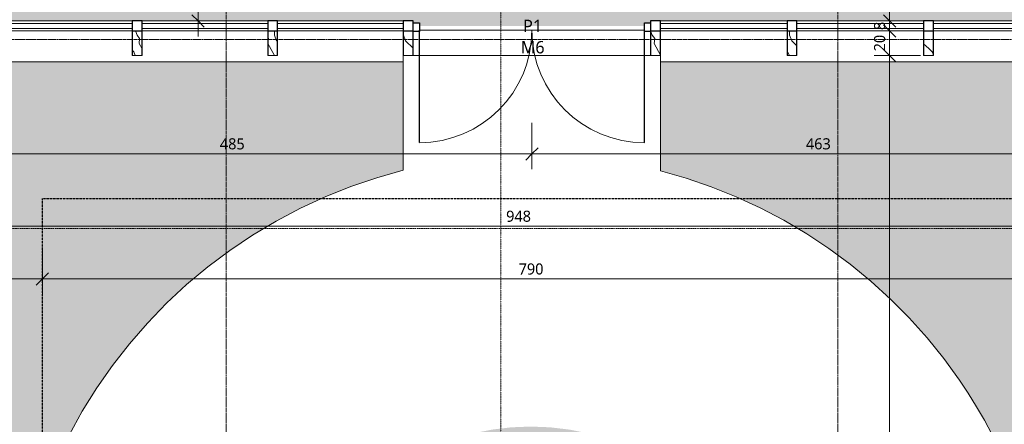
# Model space of a CAD drawing. Header units: millimetres. Extents: x -21522 to 77796, y -25697 to 15217.
# Tile 36 of 256: x 2230 to 10192, y -9395 to -6120. Entities that reach past the tile are written whole.
import ezdxf

# ---------------------------------------------------------------- set-up
doc = ezdxf.new("R2010")
doc.units = ezdxf.units.MM
for name, pattern in [('Caché', [3, 2, -1]), ('Ligne de quadrillage', [22.225, 12.7, -3.175, 3.175, -3.175]), ('Tiret point', [6.25, 2.5, -1.875, 0, -1.875])]:
    doc.linetypes.add(name, pattern=pattern)
for name, color, linetype, lineweight in [('A-ANNO-DIMS', 211, 'Continuous', 9), ('A-ANNO-DIMS-50', 211, 'Continuous', 9), ('A-AREA-PATT', 32, 'Continuous', 13), ('A-COLS', 52, 'Continuous', 13), ('A-DETL', 90, 'Continuous', 70), ('A-DETL-GENF', 92, 'Continuous', 13), ('A-DOOR', 31, 'Continuous', 25), ('A-DOOR-FRAM', 31, 'Continuous', 25), ('A-DOOR-IDEN', 31, 'Continuous', 9), ('A-FLOR', 192, 'Continuous', 13), ('A-GLAZ-CURT', 52, 'Continuous', 13), ('A-GLAZ-CWMG', 51, 'Continuous', 13), ('C-TOPO-SDVS', 7, 'Continuous', 13), ('G-ANNO-SYMB', 111, 'Continuous', 9), ('G-ANNO-TEXT', 231, 'Continuous', 9), ('S-BEAM', 12, 'Continuous', 13), ('S-GRID', 1, 'Continuous', 9)]:
    doc.layers.add(name, color=color, linetype=linetype, lineweight=lineweight)
doc.styles.add('Trebuchet MS_1', font='trebuc.ttf', dxfattribs={"height": 90})
doc.styles.add('Trebuchet MS_2', font='trebuc.ttf', dxfattribs={"height": 100})
doc.dimstyles.new('Cotes50e_Intérieur_Transparent', dxfattribs={"dimscale": 304.8, "dimtxt": 92.785582, "dimasz": 0.328084, "dimexe": 0.410105, "dimexo": 0.0625, "dimgap": 0.036089, "dimtad": 1, "dimdec": 0, "dimlfac": 0.1, "dimzin": 0, "dimdsep": 46, "dimtxsty": 'Trebuchet MS_1', "dimblk1": 'OBLIQUE', "dimblk2": 'OBLIQUE', "dimsah": 1, "dimcen": 0.09, "dimdle": 0.410105, "dimazin": 0, "dimtfac": 1, "dimtdec": 4, "dimtix": 1, "dimtmove": 0, "dimatfit": 3, "dimfxl": 0.82021, "dimfxlon": 1, "dimtvp": 1, "dimtolj": 1, "dimtzin": 0, "dimarcsym": 2})
pattern_1 = [(108.435, (54.145, 0), (-208.24995, 416.49993), [79.025, -579.519]), (139.399, (29.155, 74.97), (-1249.5057, 1041.24372), [38.399, -1881.572]), (136.848, (208.25, 99.96), (-3123.769422, 2915.478892), [91.346, -4475.934]), (109.983, (141.61, 162.435), (-624.746965, 1666.001328), [48.75, -2388.754]), (90, (124.95, 0), (-208.25, 208.25), [41.65, -166.6]), (118.443, (124.95, 41.65), (1457.75313, -2707.248388), [113.682, -5570.435]), (84.289, (70.805, 141.61), (-208.263648, -1874.248384), [41.858, -2051.029]), (129.806, (74.97, 183.26), (833.0069, -1041.24319), [32.53, -1593.955])]

# ---------------------------------------------------------------- blocks, each defined once
blk = doc.blocks.new('Family - IfcBeam - POUTRE-251770-00_RDC_50e Copie 1')
at = {"layer": 'S-BEAM', "color": 250, "lineweight": 18}
for p, q in [((41166.4, 31538.9), (41120.1, 31538.9)), ((41120.1, 31538.9), (41120.1, 31462.5)), ((41195.1, 31538.9), (41166.4, 31538.9)), ((41195.1, 31415.4), (41195.1, 31538.9)), ((41120.1, 31462.5), (41120.1, 31338.9)), ((41195.1, 31338.9), (41195.1, 31415.4)), ((41120.1, 31338.9), (41148.8, 31338.9)), ((41148.8, 31338.9), (41195.1, 31338.9))]:
    blk.add_line(p, q, dxfattribs=at)
blk = doc.blocks.new('Family - IfcBeam - POUTRE-251854-00_RDC_50e Copie 1')
at = {"layer": 'S-BEAM', "color": 250, "lineweight": 18}
for p, q in [((36959.9, 31538.9), (36913.6, 31538.9)), ((36913.6, 31538.9), (36913.6, 31462.5)), ((36988.6, 31538.9), (36959.9, 31538.9)), ((36988.6, 31415.4), (36988.6, 31538.9)), ((36913.6, 31462.5), (36913.6, 31338.9)), ((36988.6, 31338.9), (36988.6, 31415.4)), ((36913.6, 31338.9), (36942.3, 31338.9)), ((36942.3, 31338.9), (36988.6, 31338.9))]:
    blk.add_line(p, q, dxfattribs=at)
blk = doc.blocks.new('Family - IfcBeam - POUTRE-251946-00_RDC_50e Copie 1')
at = {"layer": 'S-BEAM', "color": 250, "lineweight": 18}
for p, q in [((40063.2, 31538.9), (40016.8, 31538.9)), ((40016.8, 31538.9), (40016.8, 31462.5)), ((40091.8, 31538.9), (40063.2, 31538.9)), ((40091.8, 31415.4), (40091.8, 31538.9)), ((40016.8, 31462.5), (40016.8, 31338.9)), ((40091.8, 31338.9), (40091.8, 31415.4)), ((40016.8, 31338.9), (40045.5, 31338.9)), ((40045.5, 31338.9), (40091.8, 31338.9))]:
    blk.add_line(p, q, dxfattribs=at)
blk = doc.blocks.new('Family - IfcBeam - POUTRE-251986-00_RDC_50e Copie 1')
at = {"layer": 'S-BEAM', "color": 250, "lineweight": 18}
for p, q in [((38959.9, 31538.9), (38913.6, 31538.9)), ((38913.6, 31538.9), (38913.6, 31462.5)), ((38988.6, 31538.9), (38959.9, 31538.9)), ((38988.6, 31415.4), (38988.6, 31538.9)), ((38913.6, 31462.5), (38913.6, 31338.9)), ((38988.6, 31338.9), (38988.6, 31415.4)), ((38913.6, 31338.9), (38942.3, 31338.9)), ((38942.3, 31338.9), (38988.6, 31338.9))]:
    blk.add_line(p, q, dxfattribs=at)
blk = doc.blocks.new('Family - IfcBeam - POUTRE-252058-00_RDC_50e Copie 1')
at = {"layer": 'S-BEAM', "color": 250, "lineweight": 18}
for p, q in [((34767, 31538.9), (34720.6, 31538.9)), ((34720.6, 31538.9), (34720.6, 31462.5)), ((34795.6, 31538.9), (34767, 31538.9)), ((34795.6, 31415.4), (34795.6, 31538.9)), ((34720.6, 31462.5), (34720.6, 31338.9)), ((34795.6, 31338.9), (34795.6, 31415.4)), ((34720.6, 31338.9), (34749.3, 31338.9)), ((34749.3, 31338.9), (34795.6, 31338.9))]:
    blk.add_line(p, q, dxfattribs=at)
blk = doc.blocks.new('Family - IfcBeam - POUTRE-252098-00_RDC_50e Copie 1')
at = {"layer": 'S-BEAM', "color": 250, "lineweight": 18}
for p, q in [((35864.8, 31538.9), (35817.1, 31538.9)), ((35817.1, 31538.9), (35817.1, 31466.2)), ((35892.1, 31538.9), (35864.8, 31538.9)), ((35892.1, 31411.7), (35892.1, 31538.9)), ((35817.1, 31466.2), (35817.1, 31338.9)), ((35892.1, 31338.9), (35892.1, 31411.7)), ((35817.1, 31338.9), (35844.4, 31338.9)), ((35844.4, 31338.9), (35892.1, 31338.9))]:
    blk.add_line(p, q, dxfattribs=at)
blk = doc.blocks.new('GROUPE SCOLAIRE ST JULIEN - PRO - Ind A_importrevit_ifc-1-00_RDC_50e Copie 1')
at = {"layer": 'S-BEAM', "color": 250, "lineweight": 18, "rotation": 0.0001649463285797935}
for name in ['Family - IfcBeam - POUTRE-252058-00_RDC_50e Copie 1', 'Family - IfcBeam - POUTRE-252098-00_RDC_50e Copie 1', 'Family - IfcBeam - POUTRE-251854-00_RDC_50e Copie 1', 'Family - IfcBeam - POUTRE-251986-00_RDC_50e Copie 1', 'Family - IfcBeam - POUTRE-251946-00_RDC_50e Copie 1', 'Family - IfcBeam - POUTRE-251770-00_RDC_50e Copie 1']:
    blk.add_blockref(name, (-31579, -37749.8), dxfattribs=at)
blk = doc.blocks.new('Panneau système - Vitré-8391232-00_RDC_50e Copie 1')
at = {"layer": 'A-GLAZ-CURT', "color": 30}
for p, q in [((508.2, 20), (-508.2, 20)), ((-508.2, 20), (-508.2, -20)), ((508.2, -20), (508.2, 20)), ((-508.2, -20), (508.2, -20))]:
    blk.add_line(p, q, dxfattribs=at)
blk = doc.blocks.new('Panneau système - Vitré-8391233-00_RDC_50e Copie 1')
at = {"layer": 'A-GLAZ-CURT', "color": 30}
for p, q in [((511.6, 20), (-511.6, 20)), ((-511.6, 20), (-511.6, -20)), ((511.6, -20), (511.6, 20)), ((-511.6, -20), (511.6, -20))]:
    blk.add_line(p, q, dxfattribs=at)
blk = doc.blocks.new('Panneau système - Vitré-8391234-00_RDC_50e Copie 1')
at = {"layer": 'A-GLAZ-CURT', "color": 30}
for p, q in [((511.6, 20), (-511.6, 20)), ((-511.6, 20), (-511.6, -20)), ((511.6, -20), (511.6, 20)), ((-511.6, -20), (511.6, -20))]:
    blk.add_line(p, q, dxfattribs=at)
blk = doc.blocks.new('Panneau système - Vitré-8391235-00_RDC_50e Copie 1')
at = {"layer": 'A-GLAZ-CURT', "color": 30}
for p, q in [((511.6, 20), (-511.6, 20)), ((-511.6, 20), (-511.6, -20)), ((511.6, -20), (511.6, 20)), ((-511.6, -20), (511.6, -20))]:
    blk.add_line(p, q, dxfattribs=at)
blk = doc.blocks.new('Panneau système - Vitré-8391236-00_RDC_50e Copie 1')
at = {"layer": 'A-GLAZ-CURT', "color": 30}
for p, q in [((508.2, 20), (-508.2, 20)), ((-508.2, 20), (-508.2, -20)), ((508.2, -20), (508.2, 20)), ((-508.2, -20), (508.2, -20))]:
    blk.add_line(p, q, dxfattribs=at)
blk = doc.blocks.new('Meneau rectangulaire - 80 x 80mm-8391229-00_RDC_50e Copie 1')
at = {"layer": 'A-GLAZ-CWMG', "color": 20, "lineweight": 25}
for p, q in [((-40, 40), (40, 40)), ((-40, -40), (-40, 40)), ((40, -40), (-40, -40)), ((40, -25), (40, -40))]:
    blk.add_line(p, q, dxfattribs=at)
blk = doc.blocks.new('Meneau rectangulaire - 80 x 80mm-V2-00_RDC_50e Copie 1')
at = {"layer": 'A-GLAZ-CWMG', "color": 20, "lineweight": 25}
for p, q in [((-40, 40), (40, 40)), ((-40, -40), (-40, 40)), ((40, 40), (40, -40)), ((40, -40), (-40, -40))]:
    blk.add_line(p, q, dxfattribs=at)
blk = doc.blocks.new('Meneau rectangulaire - 80 x 80mm-V3-00_RDC_50e Copie 1')
at = {"layer": 'A-GLAZ-CWMG', "color": 20, "lineweight": 25}
for p, q in [((-40, 40), (40, 40)), ((40, 40), (40, -40)), ((-40, -40), (-40, -25)), ((40, -40), (-40, -40))]:
    blk.add_line(p, q, dxfattribs=at)
blk = doc.blocks.new('Meneau rectangulaire - 80 x 80mm-8077606-00_RDC_50e Copie 1')
at = {"layer": 'A-GLAZ-CWMG', "color": 30}
for p, q in [((4363, -6130.8), (4315.5, -6130.8)), ((4363, -6210.8), (4315.5, -6210.8))]:
    blk.add_line(p, q, dxfattribs=at)
blk = doc.blocks.new('Meneau rectangulaire - 80 x 80mm-8077607-00_RDC_50e Copie 1')
at = {"layer": 'A-GLAZ-CWMG', "color": 30}
for p, q in [((7913, -6130.8), (7412, -6130.8)), ((7913, -6210.8), (7412, -6210.8))]:
    blk.add_line(p, q, dxfattribs=at)
blk = doc.blocks.new('Meneau rectangulaire - 80 x 80mm-8077608-00_RDC_50e Copie 1')
at = {"layer": 'A-GLAZ-CWMG', "color": 30}
for p, q in [((8623, -6130.8), (8515.2, -6130.8)), ((8623, -6210.8), (8515.2, -6210.8))]:
    blk.add_line(p, q, dxfattribs=at)
blk = doc.blocks.new('Meneau rectangulaire - 80 x 80mm-8077609-00_RDC_50e Copie 1')
at = {"layer": 'A-GLAZ-CWMG', "color": 30}
for p, q in [((10043, -6130.8), (9618.5, -6130.8)), ((10043, -6210.8), (9618.5, -6210.8))]:
    blk.add_line(p, q, dxfattribs=at)
blk = doc.blocks.new('Meneau rectangulaire - 80 x 80mm-8077610-00_RDC_50e Copie 1')
at = {"layer": 'A-GLAZ-CWMG', "color": 30}
for p, q in [((3653, -6130.8), (3219, -6130.8)), ((3653, -6210.8), (3219, -6210.8))]:
    blk.add_line(p, q, dxfattribs=at)
blk = doc.blocks.new('Panneau système - Vitré-8391241-00_RDC_50e Copie 1')
at = {"layer": 'A-GLAZ-CURT', "color": 30}
for p, q in [((508.2, 20), (-508.2, 20)), ((-508.2, 20), (-508.2, -20)), ((508.2, -20), (508.2, 20)), ((-508.2, -20), (508.2, -20))]:
    blk.add_line(p, q, dxfattribs=at)
blk = doc.blocks.new('Meneau rectangulaire - 80 x 80mm-8077613-00_RDC_50e Copie 1')
at = {"layer": 'A-GLAZ-CWMG', "color": 30}
for p, q in [((2233, -6130.8), (2122.5, -6130.8)), ((2233, -6210.8), (2122.5, -6210.8))]:
    blk.add_line(p, q, dxfattribs=at)
blk = doc.blocks.new('Double vitrée - Double vitrée-8399190-00_RDC_50e Copie 1')
at = {"layer": 'A-DOOR', "color": 20}
for p, q in [((-910, -944.6), (-910, -35)), ((910, -944.6), (910, -35))]:
    blk.add_line(p, q, dxfattribs=at)
at = {"layer": 'A-DOOR', "color": 30, "lineweight": 13}
for centre, start, end in [((-910, -35), 270, 0), ((910, -35), 180, 270)]:
    blk.add_arc(centre, 910, start, end, dxfattribs=at)
at = {"layer": 'A-DOOR-FRAM', "color": 20}
for p, q in [((-960, 25), (-910, 25)), ((-960, -45), (-960, 25)), ((-910, 25), (-910, -45)), ((910, -45), (910, 25)), ((910, 25), (960, 25)), ((960, 25), (960, -45)), ((-910, -45), (-960, -45)), ((960, -45), (910, -45))]:
    blk.add_line(p, q, dxfattribs=at)
blk = doc.blocks.new('Meneau rectangulaire - 80 x 80mm-8077226-00_RDC_50e Copie 1')
at = {"layer": 'A-GLAZ-CWMG', "color": 30}
for p, q in [((5073, -6130.8), (4363, -6130.8)), ((5073, -6210.8), (4363, -6210.8))]:
    blk.add_line(p, q, dxfattribs=at)
blk = doc.blocks.new('Meneau rectangulaire - 80 x 80mm-8077624-00_RDC_50e Copie 1')
at = {"layer": 'A-GLAZ-CWMG', "color": 30}
for p, q in [((5332, -6130.8), (5073, -6130.8)), ((5332, -6210.8), (5073, -6210.8))]:
    blk.add_line(p, q, dxfattribs=at)
blk = doc.blocks.new('Meneau rectangulaire - 80 x 80mm-8077625-00_RDC_50e Copie 1')
at = {"layer": 'A-GLAZ-CWMG', "color": 30}
for p, q in [((8435.2, -6130.8), (7913, -6130.8)), ((8435.2, -6210.8), (7913, -6210.8))]:
    blk.add_line(p, q, dxfattribs=at)
blk = doc.blocks.new('Meneau rectangulaire - 80 x 80mm-8077626-00_RDC_50e Copie 1')
at = {"layer": 'A-GLAZ-CWMG', "color": 30}
for p, q in [((9538.5, -6130.8), (9333, -6130.8)), ((9538.5, -6210.8), (9333, -6210.8))]:
    blk.add_line(p, q, dxfattribs=at)
blk = doc.blocks.new('Meneau rectangulaire - 80 x 80mm-8077627-00_RDC_50e Copie 1')
at = {"layer": 'A-GLAZ-CWMG', "color": 30}
for p, q in [((10641.7, -6130.8), (10043, -6130.8)), ((10641.7, -6210.8), (10043, -6210.8))]:
    blk.add_line(p, q, dxfattribs=at)
blk = doc.blocks.new('Meneau rectangulaire - 80 x 80mm-8077628-00_RDC_50e Copie 1')
at = {"layer": 'A-GLAZ-CWMG', "color": 30}
for p, q in [((4235.5, -6130.8), (3653, -6130.8)), ((4235.5, -6210.8), (3653, -6210.8))]:
    blk.add_line(p, q, dxfattribs=at)
blk = doc.blocks.new('Meneau rectangulaire - 80 x 80mm-8077631-00_RDC_50e Copie 1')
at = {"layer": 'A-GLAZ-CWMG', "color": 30}
for p, q in [((3139, -6130.8), (2943, -6130.8)), ((3139, -6210.8), (2943, -6210.8))]:
    blk.add_line(p, q, dxfattribs=at)
blk = doc.blocks.new('DIMBLOCK47-00_RDC_50e Copie 1')
at = {"layer": 'A-ANNO-DIMS-50'}
for p, q in [((9264.6, 728.5), (9264.6, -6255.8)), ((9264.6, 603.5), (9214.6, 653.5)), ((9264.6, 603.5), (9014.6, 603.5)), ((9264.6, 603.5), (9314.6, 553.5)), ((9264.6, 603.5), (9389.6, 603.5)), ((9264.6, -6130.8), (9014.6, -6130.8)), ((9264.6, -6130.8), (9214.6, -6080.8)), ((9264.6, -6130.8), (9314.6, -6180.8)), ((9264.6, -6130.8), (9389.6, -6130.8))]:
    blk.add_line(p, q, dxfattribs=at)
at = {"layer": 'A-ANNO-DIMS-50', "color": 0, "insert": (9138.5, -2862.7), "char_height": 90, "width": 237.783, "attachment_point": 1, "rotation": 90, "line_spacing_factor": 1.048425, "style": 'Trebuchet MS_1'}
blk.add_mtext('673', dxfattribs=at)
blk = doc.blocks.new('_Oblique')
at = {"color": 0, "linetype": 'ByBlock', "lineweight": -2}
blk.add_line((-0.5, -0.5), (0.5, 0.5), dxfattribs=at)
blk = doc.blocks.new('DIMBLOCK49-00_RDC_50e Copie 1')
at = {"layer": 'A-ANNO-DIMS-50'}
for p, q in [((1523, -7792), (1523, -7542)), ((11001.7, -7792), (11001.7, -7667)), ((1398, -7792), (11001.7, -7792)), ((1523, -7792), (1473, -7842)), ((1523, -7792), (1573, -7742)), ((1523, -7792), (1523, -7917)), ((11001.7, -7792), (10951.7, -7842)), ((11001.7, -7792), (11051.7, -7742)), ((11001.7, -7792), (11001.7, -8042))]:
    blk.add_line(p, q, dxfattribs=at)
at = {"layer": 'A-ANNO-DIMS-50', "color": 0, "insert": (6163.3, -7665.9), "char_height": 90, "width": 237.783, "attachment_point": 1, "line_spacing_factor": 1.048425, "style": 'Trebuchet MS_1'}
blk.add_mtext('948', dxfattribs=at)
blk = doc.blocks.new('DIMBLOCK53-00_RDC_50e Copie 1')
at = {"layer": 'A-ANNO-DIMS-50'}
for p, q in [((9264.6, -6410.8), (9214.6, -6360.8)), ((9264.6, -6410.8), (9139.6, -6410.8)), ((9264.6, -16740.9), (9264.6, -6410.8)), ((9264.6, -6410.8), (9314.6, -6460.8)), ((9264.6, -6410.8), (9514.6, -6410.8)), ((9264.6, -16615.9), (9014.6, -16615.9)), ((9264.6, -16615.9), (9214.6, -16565.9)), ((9264.6, -16615.9), (9314.6, -16665.9)), ((9264.6, -16615.9), (9389.6, -16615.9))]:
    blk.add_line(p, q, dxfattribs=at)
at = {"layer": 'A-ANNO-DIMS-50', "color": 0, "insert": (9138.5, -11645.4), "char_height": 90, "width": 317.044, "attachment_point": 1, "rotation": 90, "line_spacing_factor": 1.048425, "style": 'Trebuchet MS_1'}
blk.add_mtext('1021', dxfattribs=at)
blk = doc.blocks.new('DIMBLOCK54-00_RDC_50e Copie 1')
at = {"layer": 'A-ANNO-DIMS-50'}
for p, q in [((9264.6, -6210.8), (9214.6, -6160.8)), ((9264.6, -6210.8), (9139.6, -6210.8)), ((9264.6, -6410.8), (9264.6, -6210.8)), ((9264.6, -6210.8), (9314.6, -6260.8)), ((9264.6, -6210.8), (9514.6, -6210.8)), ((9264.6, -6410.8), (9214.6, -6360.8)), ((9264.6, -6410.8), (9139.6, -6410.8)), ((9264.6, -6410.8), (9314.6, -6460.8)), ((9264.6, -6410.8), (9514.6, -6410.8))]:
    blk.add_line(p, q, dxfattribs=at)
at = {"layer": 'A-ANNO-DIMS-50', "color": 0, "insert": (9138.5, -6376.8), "char_height": 90, "width": 158.522, "attachment_point": 1, "rotation": 90, "line_spacing_factor": 1.048425, "style": 'Trebuchet MS_1'}
blk.add_mtext('20', dxfattribs=at)
blk = doc.blocks.new('DIMBLOCK55-00_RDC_50e Copie 1')
at = {"layer": 'A-ANNO-DIMS-50'}
for p, q in [((9264.6, -6210.8), (9264.6, -6005.8)), ((9264.6, -6130.8), (9139.6, -6130.8)), ((9264.6, -6130.8), (9214.6, -6080.8)), ((9264.6, -6130.8), (9314.6, -6180.8)), ((9264.6, -6130.8), (9514.6, -6130.8)), ((9264.6, -6210.8), (9214.6, -6160.8)), ((9264.6, -6210.8), (9139.6, -6210.8)), ((9264.6, -6210.8), (9314.6, -6260.8)), ((9264.6, -6210.8), (9514.6, -6210.8))]:
    blk.add_line(p, q, dxfattribs=at)
at = {"layer": 'A-ANNO-DIMS-50', "color": 0, "insert": (9138.5, -6203.8), "char_height": 90, "width": 79.261, "attachment_point": 1, "rotation": 90, "line_spacing_factor": 1.048425, "style": 'Trebuchet MS_1'}
blk.add_mtext('8', dxfattribs=at)
blk = doc.blocks.new('DIMBLOCK189-00_RDC_50e Copie 1')
at = {"layer": 'A-ANNO-DIMS-50'}
for p, q in [((1523, -7206.1), (1523, -6956.1)), ((6372, -7206.1), (6372, -6956.1)), ((1523, -7206.1), (1573, -7156.1)), ((6372, -7206.1), (6422, -7156.1)), ((1398, -7206.1), (6372, -7206.1)), ((1523, -7206.1), (1473, -7256.1)), ((1523, -7206.1), (1523, -7331.1)), ((6372, -7206.1), (6322, -7256.1)), ((6372, -7206.1), (6372, -7331.1))]:
    blk.add_line(p, q, dxfattribs=at)
at = {"layer": 'A-ANNO-DIMS-50', "color": 0, "insert": (3848.4, -7079.9), "char_height": 90, "width": 237.783, "attachment_point": 1, "line_spacing_factor": 1.048425, "style": 'Trebuchet MS_1'}
blk.add_mtext('485', dxfattribs=at)
blk = doc.blocks.new('DIMBLOCK190-00_RDC_50e Copie 1')
at = {"layer": 'A-ANNO-DIMS-50'}
for p, q in [((6372, -7206.1), (6372, -6956.1)), ((11001.7, -7206.1), (11001.7, -7081.1)), ((6372, -7206.1), (6422, -7156.1)), ((11001.7, -7206.1), (11051.7, -7156.1)), ((6372, -7206.1), (6322, -7256.1)), ((6372, -7206.1), (11001.7, -7206.1)), ((6372, -7206.1), (6372, -7331.1)), ((11001.7, -7206.1), (10951.7, -7256.1)), ((11001.7, -7206.1), (11001.7, -7456.1))]:
    blk.add_line(p, q, dxfattribs=at)
at = {"layer": 'A-ANNO-DIMS-50', "color": 0, "insert": (8587.8, -7079.9), "char_height": 90, "width": 237.783, "attachment_point": 1, "line_spacing_factor": 1.048425, "style": 'Trebuchet MS_1'}
blk.add_mtext('463', dxfattribs=at)
blk = doc.blocks.new('DIMBLOCK267-00_RDC_50e Copie 1')
at = {"layer": 'A-ANNO-DIMS-50'}
for p, q in [((3671.8, -2185.6), (3621.8, -2135.6)), ((3671.8, -2185.6), (3546.8, -2185.6)), ((3671.8, -6255.8), (3671.8, -2185.6)), ((3671.8, -2185.6), (3721.8, -2235.6)), ((3671.8, -2185.6), (3921.8, -2185.6)), ((3671.8, -6130.8), (3421.8, -6130.8)), ((3671.8, -6130.8), (3621.8, -6080.8)), ((3671.8, -6130.8), (3721.8, -6180.8)), ((3671.8, -6130.8), (3796.8, -6130.8))]:
    blk.add_line(p, q, dxfattribs=at)
at = {"layer": 'A-ANNO-DIMS-50', "color": 0, "insert": (3545.7, -4257.3), "char_height": 90, "width": 237.783, "attachment_point": 1, "rotation": 90, "line_spacing_factor": 1.048425, "style": 'Trebuchet MS_1'}
blk.add_mtext('395', dxfattribs=at)
blk = doc.blocks.new('DIMBLOCK270-00_RDC_50e Copie 1')
at = {"layer": 'A-ANNO-DIMS-50'}
for p, q in [((1523, -8218.8), (1523, -7968.8)), ((2413, -8218.8), (2413, -7968.8)), ((1523, -8218.8), (1573, -8168.8)), ((2413, -8218.8), (2463, -8168.8)), ((1398, -8218.8), (2413, -8218.8)), ((1523, -8218.8), (1473, -8268.8)), ((1523, -8218.8), (1523, -8343.8)), ((2413, -8218.8), (2363, -8268.8)), ((2413, -8218.8), (2413, -8343.8))]:
    blk.add_line(p, q, dxfattribs=at)
at = {"layer": 'A-ANNO-DIMS-50', "color": 0, "insert": (1902, -8092.6), "char_height": 90, "width": 158.522, "attachment_point": 1, "line_spacing_factor": 1.048425, "style": 'Trebuchet MS_1'}
blk.add_mtext('89', dxfattribs=at)
blk = doc.blocks.new('DIMBLOCK271-00_RDC_50e Copie 1')
at = {"layer": 'A-ANNO-DIMS-50'}
for p, q in [((2413, -8218.8), (2413, -7968.8)), ((10313.6, -8218.8), (10313.6, -7968.8)), ((2413, -8218.8), (2463, -8168.8)), ((10313.6, -8218.8), (10363.6, -8168.8)), ((2413, -8218.8), (2363, -8268.8)), ((2413, -8218.8), (10313.6, -8218.8)), ((2413, -8218.8), (2413, -8343.8)), ((10313.6, -8218.8), (10263.6, -8268.8)), ((10313.6, -8218.8), (10313.6, -8343.8))]:
    blk.add_line(p, q, dxfattribs=at)
at = {"layer": 'A-ANNO-DIMS-50', "color": 0, "insert": (6264.3, -8092.6), "char_height": 90, "width": 237.783, "attachment_point": 1, "line_spacing_factor": 1.048425, "style": 'Trebuchet MS_1'}
blk.add_mtext('790', dxfattribs=at)

msp = doc.modelspace()

# ---------------------------------------------------------------- hatches: boundary and pattern name
at = {"layer": 'A-AREA-PATT'}
h = msp.add_hatch(color=10, dxfattribs=at)
h.paths.add_polyline_path([(-88, -6176.8), (-88, -6127.8), (1142, -6127.8), (1142, -6130.8), (5412, -6130.8), (5412, -6145.8), (5462, -6145.8), (5462, -6170.8), (7282, -6170.8), (7282, -6145.8), (7332, -6145.8), (7332, -6130.8), (13081.7, -6130.8), (13081.7, -3579.9), (13121.7, -3579.9), (13121.7, -3564.9), (13199.2, -3564.9), (13199.2, -2994.9), (13121.7, -2994.9), (13121.7, -2979.9), (13081.7, -2979.9), (13081.7, -2017.1), (13121.7, -2017.1), (13121.7, -2002.1), (13130.7, -2002.1), (13130.7, -1102.1), (13121.7, -1102.1), (13121.7, -1087.1), (13081.7, -1087.1), (13081.7, 157.9), (13130.7, 157.9), (13130.7, 1962.5), (10184.9, 1962.5), (10184.9, 2011.5), (9284.9, 2011.5), (9284.9, 1962.5), (8934.7, 1962.5), (8934.6, 1788.5), (8772.7, 1788.5), (8772.7, 603.5), (6839.9, 603.5), (6839.9, 643.5), (6824.9, 643.5), (6824.9, 652.5), (5924.9, 652.5), (5924.9, 643.5), (5909.9, 643.5), (5909.9, 603.5), (3971.1, 603.5), (3971.1, 1778.5), (3799, 1778.5), (3799, 1962.5), (3459.1, 1962.5), (3459.1, 2011.5), (2559.1, 2011.5), (2559.1, 1962.5), (-887.7, 1962.5), (-887.7, 1778.5), (-1083.7, 1778.5), (-1083.7, 148.9), (-1063.7, 148.9), (-1063.7, -1341.5), (-1205.2, -1341.5), (-1205.2, -3680.3), (-1201.7, -3680.3), (-1201.7, -3655.3), (-1169.2, -3655.3), (-1169.2, -3552.8), (-1201.7, -3552.4), (-1201.7, -3527.8), (-1144.2, -3528.3), (-1144.6, -3680.3), (-1191.7, -3680.3), (-1191.7, -3705.3), (-1205.2, -3705.3), (-1205.2, -6121.5), (-1063.7, -6121.5), (-1063.7, -6127.8), (-988, -6127.8), (-988, -6176.8), (-538, -6176.8)])
h.paths.add_polyline_path([(6105.6, -2505.6), (4059.1, -2505.6), (4059.3, -1865.6), (5130.8, -1865.6), (5131.7, -1862.2), (5144.5, -1865.6), (6043.3, -1865.6), (6044.2, -1862.2), (6057, -1865.6), (6105.6, -1865.6), (6105.6, -2494.7)])
h.paths.add_polyline_path([(6760.8, -2505.6), (6638.2, -2505.6), (6638.2, -1865.6), (6686.8, -1865.6), (6699.8, -1862.7), (6700.6, -1865.6), (7599.3, -1865.6), (7612.3, -1862.7), (7613.1, -1865.6), (8684.7, -1865.6), (8684.7, -2505.6), (6906.2, -2505.6)])
h.paths.add_polyline_path([(10520.2, -2505.6), (9004.7, -2505.6), (9004.7, -1865.6), (10076.4, -1865.6), (10077.3, -1862.2), (10090.1, -1865.6), (10988.9, -1865.6), (10989.8, -1862.2), (11002.6, -1865.6), (11051.2, -1865.6), (11051.2, -2505.6), (10535.2, -2505.6)])
h.paths.add_polyline_path([(3739.1, -2505.6), (1692.6, -2505.6), (1692.6, -1865.6), (1741.2, -1865.6), (1754.2, -1862.7), (1755, -1865.6), (2653.7, -1865.6), (2666.7, -1862.7), (2667.5, -1865.6), (3739.1, -1865.6), (3739.1, -2494.7)])
h.paths.add_polyline_path([(3749.1, -2335.6), (3749.1, -2035.6), (4049.1, -2035.6), (4049.1, -2335.6), (3750.6, -2335.6)])
h.paths.add_polyline_path([(8696.2, -2335.6), (8694.7, -2335.6), (8694.7, -2035.6), (8994.7, -2035.6), (8994.7, -2335.6), (8805.1, -2335.6)])
at = {"layer": 'A-COLS'}
h = msp.add_hatch(dxfattribs=at)
h.set_pattern_fill('FP_52', color=30, style=0, pattern_type=2)
h.set_pattern_definition(pattern_1)
h.paths.add_polyline_path([(3139, -6210.8), (3139, -6410.8), (3219, -6410.8), (3219, -6210.8)])
h = msp.add_hatch(dxfattribs=at)
h.set_pattern_fill('FP_52', color=30, style=0, pattern_type=2)
h.set_pattern_definition(pattern_1)
h.paths.add_polyline_path([(4235.5, -6210.8), (4235.5, -6410.8), (4315.5, -6410.8), (4315.5, -6210.8)])
h = msp.add_hatch(dxfattribs=at)
h.set_pattern_fill('FP_52', color=30, style=0, pattern_type=2)
h.set_pattern_definition(pattern_1)
h.paths.add_polyline_path([(5412, -6410.8), (5412, -6210.8), (5332, -6210.8), (5332, -6410.8)])
h = msp.add_hatch(dxfattribs=at)
h.set_pattern_fill('FP_52', color=30, style=0, pattern_type=2)
h.set_pattern_definition(pattern_1)
h.paths.add_polyline_path([(7412, -6410.8), (7412, -6210.8), (7332, -6210.8), (7332, -6410.8)])
h = msp.add_hatch(dxfattribs=at)
h.set_pattern_fill('FP_52', color=30, style=0, pattern_type=2)
h.set_pattern_definition(pattern_1)
h.paths.add_polyline_path([(8435.2, -6210.8), (8435.2, -6410.8), (8515.2, -6410.8), (8515.2, -6210.8)])
h = msp.add_hatch(dxfattribs=at)
h.set_pattern_fill('FP_52', color=30, style=0, pattern_type=2)
h.set_pattern_definition(pattern_1)
h.paths.add_polyline_path([(9538.5, -6210.8), (9538.5, -6410.8), (9618.5, -6410.8), (9618.5, -6210.8)])
at = {"layer": 'A-DETL-GENF'}
h = msp.add_hatch(dxfattribs=at)
h.set_pattern_fill('FP_114', color=253, style=0, pattern_type=2)
h.set_pattern_definition([(50, (0, 0), (364.368, -31.8783), [38.1, -419.1]), (355, (0, 0), (-70.486, 382.113), [30.48, -335.28]), (100.451, (30.36, -2.66), (293.885, 350.2334), [32.38, -356.18]), (46.184, (0, 101.6), (542.158, -84.086), [57.15, -628.65]), (96.636, (45.2, 94.6), (474.805, 494.855), [48.57, -534.27]), (351.184, (0, 101.6), (474.81, 494.85), [45.72, -502.92]), (21, (50.8, 76.2), (303.2285, -204.5305), [38.1, -419.1]), (326, (50.8, 76.2), (123.604, 368.376), [30.48, -335.28]), (71.451, (76.07, 59.16), (426.834, 163.843), [32.38, -356.18]), (37.5, (0, 0), (6.17665, 169.11015), [16.764, -314.452, 16.764, -323.596, -336.55]), (37.5, (0, 0), (6.17665, 169.11015), [-671.576, 16.764, -319.786]), (7.5, (0, 0), (133.6389, 200.3615), [16.764, -177.292, 16.764, -306.832, -128.27]), (7.5, (0, 0), (133.6389, 200.3615), [-517.652, 16.764, -111.506]), (327.5, (-113.28, 0), (271.1818, -11.4584), [16.764, -110.236, 16.764, -379.476, -525.78]), (327.5, (-113.28, 0), (271.1818, -11.4584), [-523.24, 16.764, -509.016]), (317.5, (-164.08, 0), (296.2585, 50.8528), [16.764, -148.336, 16.764, -246.38, -373.38]), (317.5, (-164.08, 0), (296.2585, 50.8528), [-428.244, 16.764, -356.616])])
h.paths.add_polyline_path([(10410.2, -16365.9), (10951.7, -16365.9), (10951.7, -6460.8), (7412, -6460.8), (7412, -7343.9), (7633.8, -7407.7), (7851.8, -7483.6), (8065.4, -7571.3), (8273.7, -7670.6), (8476.4, -7781.2), (8672.6, -7902.7), (8861.9, -8034.8), (9043.6, -8177.2), (9217.2, -8329.3), (9382.2, -8490.6), (9538.2, -8660.9), (9684.5, -8839.4), (9820.8, -9025.7), (9946.7, -9219.1), (10061.7, -9419.2), (10165.6, -9625.4), (10258.1, -9836.9), (10338.8, -10053.1), (10407.4, -10273.5), (10463.9, -10497.3), (10508, -10723.9), (10539.6, -10952.6), (10558.6, -11182.6), (10565, -11413.3), (10558.6, -11644.1), (10539.6, -11874.1), (10508, -12102.8), (10463.9, -12329.4), (10407.4, -12553.2), (10338.7, -12773.7), (10258.1, -12989.8), (10165.6, -13201.3), (10061.7, -13407.4), (9946.7, -13607.5), (9820.8, -13801), (9684.5, -13987.3), (9538.2, -14165.8), (9382.2, -14336), (9217.2, -14497.4), (9043.6, -14649.5), (8861.9, -14791.8), (8672.6, -14924), (8476.4, -15045.5), (8273.7, -15156.1), (8065.4, -15255.4), (7851.8, -15343.1), (7633.8, -15419), (7412, -15482.7), (7412, -16365.9), (9497.8, -16365.9)])
h.paths.add_polyline_path([(6362.4, -13413.3), (6519.3, -13407.2), (6675.3, -13388.7), (6829.3, -13358.1), (6980.4, -13315.5), (7127.8, -13261.1), (7270.4, -13195.4), (7407.4, -13118.6), (7538, -13031.4), (7661.3, -12934.2), (7776.6, -12827.6), (7883.2, -12712.2), (7980.4, -12588.9), (8067.7, -12458.3), (8144.4, -12321.3), (8210.2, -12178.7), (8264.5, -12031.4), (8307.1, -11880.2), (8337.8, -11726.2), (8356.2, -11570.3), (8362.4, -11413.3), (8356.2, -11256.4), (8337.8, -11100.5), (8307.1, -10946.4), (8264.5, -10795.3), (8210.2, -10648), (8144.4, -10505.4), (8067.7, -10368.3), (7980.4, -10237.8), (7883.2, -10114.4), (7776.6, -9999.1), (7661.3, -9892.5), (7538, -9795.3), (7407.4, -9708.1), (7270.4, -9631.3), (7127.8, -9565.6), (6980.4, -9511.2), (6829.3, -9468.6), (6675.3, -9438), (6519.3, -9419.5), (6362.4, -9413.3), (6205.5, -9419.5), (6049.5, -9438), (5895.5, -9468.6), (5744.4, -9511.2), (5597, -9565.6), (5454.4, -9631.3), (5317.4, -9708.1), (5186.8, -9795.3), (5063.5, -9892.5), (4948.2, -9999.1), (4841.6, -10114.4), (4744.4, -10237.8), (4657.1, -10368.3), (4580.4, -10505.4), (4514.6, -10648), (4460.3, -10795.3), (4417.7, -10946.4), (4387, -11100.5), (4368.6, -11256.4), (4362.4, -11413.3), (4368.6, -11570.3), (4387, -11726.2), (4417.7, -11880.2), (4460.3, -12031.4), (4514.6, -12178.7), (4580.4, -12321.3), (4657.1, -12458.3), (4744.4, -12588.9), (4841.6, -12712.2), (4948.2, -12827.6), (5063.5, -12934.2), (5186.8, -13031.4), (5317.4, -13118.6), (5454.4, -13195.4), (5597, -13261.1), (5744.4, -13315.5), (5895.5, -13358.1), (6049.5, -13388.7), (6205.5, -13407.2)])
h.paths.add_polyline_path([(1773, -10649.3), (2229.9, -10649.3), (2277.4, -10426.1), (2337, -10205.9), (2408.5, -9989.2), (2491.6, -9776.7), (2586.1, -9569), (2691.8, -9366.8), (2808.3, -9170.6), (2935.2, -8981), (3072.3, -8798.6), (3219, -8623.9), (3375, -8457.4), (3539.9, -8299.7), (3713, -8151.1), (3894, -8012.1), (4082.2, -7883.1), (4277.1, -7764.6), (4478.2, -7656.8), (4684.9, -7560.1), (4896.5, -7474.7), (5112.4, -7401), (5332, -7339), (5332, -6460.8), (1773, -6460.8), (1773, -10229)])

# ---------------------------------------------------------------- linework, layer by layer
at = {"layer": 'A-COLS', "color": 30}
for p, q in [((3219, -6210.8), (3139, -6210.8)), ((3139, -6210.8), (3139, -6410.8)), ((3219, -6410.8), (3219, -6210.8)), ((4315.5, -6210.8), (4235.5, -6210.8)), ((4235.5, -6210.8), (4235.5, -6410.8)), ((4315.5, -6410.8), (4315.5, -6210.8)), ((5412, -6210.8), (5332, -6210.8)), ((5332, -6210.8), (5332, -6410.8)), ((5412, -6410.8), (5412, -6215.8)), ((7412, -6210.8), (7332, -6210.8)), ((7332, -6215.8), (7332, -6410.8)), ((7412, -6410.8), (7412, -6210.8)), ((8515.2, -6210.8), (8435.2, -6210.8)), ((8435.2, -6210.8), (8435.2, -6410.8)), ((8515.2, -6410.8), (8515.2, -6210.8)), ((9618.5, -6210.8), (9538.5, -6210.8)), ((9538.5, -6210.8), (9538.5, -6410.8)), ((9618.5, -6410.8), (9618.5, -6210.8)), ((3139, -6410.8), (3219, -6410.8)), ((4235.5, -6410.8), (4315.5, -6410.8)), ((5332, -6410.8), (5412, -6410.8)), ((7332, -6410.8), (7412, -6410.8)), ((8435.2, -6410.8), (8515.2, -6410.8)), ((9538.5, -6410.8), (9618.5, -6410.8))]:
    msp.add_line(p, q, dxfattribs=at)
at = {"layer": 'A-DETL', "linetype": 'Caché', "lineweight": 25}
for p, q in [((2413, -7568.8), (10313.6, -7568.8)), ((2413, -15273.4), (2413, -7568.8))]:
    msp.add_line(p, q, dxfattribs=at)
at = {"layer": 'A-FLOR', "color": 30}
msp.add_line((5462, -6206.3), (7282, -6206.3), dxfattribs=at)
at = {"layer": 'C-TOPO-SDVS'}
for p, q in [((5332, -7339), (5332, -6410.8)), ((7332, -6410.8), (5412, -6410.8)), ((7412, -6410.8), (7412, -7343.9)), ((5332, -6460.8), (1773, -6460.8)), ((10951.7, -6460.8), (7412, -6460.8))]:
    msp.add_line(p, q, dxfattribs=at)
at = {"layer": 'C-TOPO-SDVS', "flags": 128}
for points in [[(2371, -10097.8), (2446.2, -9888.7), (2532.2, -9683.8), (2629, -9483.8), (2736.2, -9289.1), (2853.5, -9100.5), (2980.7, -8918.2), (3117.3, -8743), (3263, -8575.2), (3417.3, -8415.3), (3579.9, -8263.9), (3750.2, -8121.2), (3927.9, -7987.7), (4112.3, -7863.9), (4303.1, -7749.9), (4499.6, -7646.2), (4701.3, -7553), (4907.7, -7470.6), (5118.1, -7399.2), (5332, -7339)], [(5332, -7339), (5118.1, -7399.2), (4907.7, -7470.6), (4701.3, -7553), (4499.6, -7646.2), (4303.1, -7749.9), (4112.3, -7863.9), (3927.9, -7987.7), (3750.2, -8121.2), (3579.9, -8263.9), (3417.3, -8415.3), (3263, -8575.2), (3117.3, -8743), (2980.7, -8918.2), (2853.5, -9100.5), (2736.2, -9289.1), (2629, -9483.8), (2532.2, -9683.8), (2446.2, -9888.7), (2371, -10097.8)], [(7412, -7343.9), (7619.1, -7403.1), (7822.8, -7472.7), (8022.7, -7552.7), (8218.3, -7642.8), (8409, -7742.8), (8594.3, -7852.4), (8773.8, -7971.4), (8946.9, -8099.5), (9113.3, -8236.2), (9272.4, -8381.3), (9423.9, -8534.3), (9567.3, -8694.9), (9702.3, -8862.6), (9828.6, -9037)], [(9828.6, -9037), (9702.3, -8862.6), (9567.3, -8694.9), (9423.9, -8534.3), (9272.4, -8381.3), (9113.3, -8236.2), (8946.9, -8099.5), (8773.8, -7971.4), (8594.3, -7852.4), (8409, -7742.8), (8218.3, -7642.8), (8022.7, -7552.7), (7822.8, -7472.7), (7619.1, -7403.1), (7412, -7343.9)]]:
    msp.add_lwpolyline(points, dxfattribs=at)
at = {"layer": 'C-TOPO-SDVS'}
msp.add_arc((6362.4, -11413.3), 4202.6, 284.46287, 34.43313, dxfattribs=at)
msp.add_arc((6362.4, -11413.3), 4202.6, 284.46287, 34.43313, dxfattribs=at)
at = {"layer": 'G-ANNO-SYMB', "linetype": 'Tiret point'}
for p, q in [((6120.4, 13884.1), (6120.4, -23190.4)), ((25436.1, -7810.7), (-15040.9, -7810.7))]:
    msp.add_line(p, q, dxfattribs=at)
at = {"layer": 'S-GRID', "linetype": 'Ligne de quadrillage'}
for p, q in [((3899.1, 13831.3), (3899.1, -25037.2)), ((8844.7, 13831.3), (8844.7, -25037.2)), ((24853.2, -6281.3), (-13724, -6281.3))]:
    msp.add_line(p, q, dxfattribs=at)

# ---------------------------------------------------------------- block references
at = {"lineweight": 5}
msp.add_blockref('GROUPE SCOLAIRE ST JULIEN - PRO - Ind A_importrevit_ifc-1-00_RDC_50e Copie 1', (0, 0), dxfattribs=at)
at = {"layer": 'A-DOOR', "color": 30, "lineweight": 13}
msp.add_blockref('Double vitrée - Double vitrée-8399190-00_RDC_50e Copie 1', (6372, -6170.8), dxfattribs=at)
at = {"layer": 'A-GLAZ-CURT', "color": 30}
for name, p in [('Panneau système - Vitré-8391241-00_RDC_50e Copie 1', (2630.8, -6170.8)), ('Panneau système - Vitré-8391236-00_RDC_50e Copie 1', (3727.3, -6170.8)), ('Panneau système - Vitré-8391232-00_RDC_50e Copie 1', (4823.8, -6170.8)), ('Panneau système - Vitré-8391233-00_RDC_50e Copie 1', (7923.6, -6170.8)), ('Panneau système - Vitré-8391234-00_RDC_50e Copie 1', (9026.9, -6170.8)), ('Panneau système - Vitré-8391235-00_RDC_50e Copie 1', (10130.1, -6170.8))]:
    msp.add_blockref(name, p, dxfattribs=at)
at = {"layer": 'A-GLAZ-CWMG', "color": 30}
for name, p in [('Meneau rectangulaire - 80 x 80mm-8077613-00_RDC_50e Copie 1', (0, 0)), ('Meneau rectangulaire - 80 x 80mm-8077226-00_RDC_50e Copie 1', (-2130, 0)), ('Meneau rectangulaire - 80 x 80mm-8077631-00_RDC_50e Copie 1', (0, 0)), ('Meneau rectangulaire - 80 x 80mm-8077610-00_RDC_50e Copie 1', (0, 0)), ('Meneau rectangulaire - 80 x 80mm-8077628-00_RDC_50e Copie 1', (0, 0)), ('Meneau rectangulaire - 80 x 80mm-8077606-00_RDC_50e Copie 1', (0, 0)), ('Meneau rectangulaire - 80 x 80mm-8077226-00_RDC_50e Copie 1', (0, 0)), ('Meneau rectangulaire - 80 x 80mm-8077624-00_RDC_50e Copie 1', (0, 0)), ('Meneau rectangulaire - 80 x 80mm-8077607-00_RDC_50e Copie 1', (0, 0)), ('Meneau rectangulaire - 80 x 80mm-8077625-00_RDC_50e Copie 1', (0, 0)), ('Meneau rectangulaire - 80 x 80mm-8077608-00_RDC_50e Copie 1', (0, 0)), ('Meneau rectangulaire - 80 x 80mm-8077226-00_RDC_50e Copie 1', (4260, 0)), ('Meneau rectangulaire - 80 x 80mm-8077626-00_RDC_50e Copie 1', (0, 0)), ('Meneau rectangulaire - 80 x 80mm-8077609-00_RDC_50e Copie 1', (0, 0)), ('Meneau rectangulaire - 80 x 80mm-8077627-00_RDC_50e Copie 1', (0, 0))]:
    msp.add_blockref(name, p, dxfattribs=at)
at = {"layer": 'A-GLAZ-CWMG', "color": 30, "extrusion": (0, 0, -1), "rotation": 180}
for name, p in [('Meneau rectangulaire - 80 x 80mm-V2-00_RDC_50e Copie 1', (-3179, -6170.8)), ('Meneau rectangulaire - 80 x 80mm-V2-00_RDC_50e Copie 1', (-4275.5, -6170.8)), ('Meneau rectangulaire - 80 x 80mm-8391229-00_RDC_50e Copie 1', (-5372, -6170.8)), ('Meneau rectangulaire - 80 x 80mm-V3-00_RDC_50e Copie 1', (-7372, -6170.8)), ('Meneau rectangulaire - 80 x 80mm-V2-00_RDC_50e Copie 1', (-8475.2, -6170.8)), ('Meneau rectangulaire - 80 x 80mm-V2-00_RDC_50e Copie 1', (-9578.5, -6170.8))]:
    msp.add_blockref(name, p, dxfattribs=at)

# ---------------------------------------------------------------- texts
at = {"layer": 'A-DOOR-IDEN', "insert": (6301.1, -6120.6), "char_height": 100, "width": 188.397, "attachment_point": 1, "style": 'Trebuchet MS_2'}
msp.add_mtext('P1', dxfattribs=at)
at = {"layer": 'G-ANNO-TEXT', "color": 174, "insert": (6281.8, -6292.9), "char_height": 100, "width": 216.456, "attachment_point": 1, "style": 'Trebuchet MS_2'}
msp.add_mtext('M6', dxfattribs=at)

# ---------------------------------------------------------------- dimensions: what is measured, and where the dimension line sits
at = {"layer": 'A-ANNO-DIMS'}
for base, p1, p2, override, picture, middle in [((9264.6, -6130.8), (9014.6, 603.5), (9014.6, -6130.8), {"dimpost": '<>', "dimfxl": 6734.278588}, 'DIMBLOCK47-00_RDC_50e Copie 1', (9207.7, -2763.6)), ((3671.8, -2185.6), (3421.8, -6130.8), (3921.8, -2185.6), {"dimpost": '<>', "dimfxl": 3976.687021}, 'DIMBLOCK267-00_RDC_50e Copie 1', (3614.9, -4158.2)), ((9264.6, -6130.8), (9514.6, -6210.8), (9514.6, -6130.8), {"dimpost": '<>', "dimfxl": 80}, 'DIMBLOCK55-00_RDC_50e Copie 1', (9207.8, -6170.8)), ((9264.6, -6210.8), (9514.6, -6410.8), (9514.6, -6210.8), {"dimpost": '<>', "dimfxl": 200}, 'DIMBLOCK54-00_RDC_50e Copie 1', (9207.8, -6310.8)), ((9264.6, -6410.8), (9014.6, -16615.9), (9514.6, -6410.8), {"dimpost": '<>', "dimfxl": 10217.381951}, 'DIMBLOCK53-00_RDC_50e Copie 1', (9207.8, -11513.3))]:
    dim = msp.add_linear_dim(base=base, p1=p1, p2=p2, angle=90, dimstyle='Cotes50e_Intérieur_Transparent', override=override, dxfattribs=at)
    dim.commit()
    dim.dimension.update_dxf_attribs({"geometry": picture, "text_midpoint": middle})
for base, p1, p2, override, picture, middle in [((6372, -7206.1), (1523, -6956.1), (6372, -6956.1), {"dimpost": '<>', "dimfxl": 4848.944627}, 'DIMBLOCK189-00_RDC_50e Copie 1', (3947.5, -7149.3)), ((11001.7, -7206.1), (6372, -6956.1), (11001.7, -7456.1), {"dimpost": '<>', "dimfxl": 4656.660669}, 'DIMBLOCK190-00_RDC_50e Copie 1', (8686.9, -7149.1)), ((11001.7, -7792), (1523, -7542), (11001.7, -8042), {"dimpost": '<>', "dimfxl": 9491.862532}, 'DIMBLOCK49-00_RDC_50e Copie 1', (6262.4, -7735.1)), ((2413, -8218.8), (1523, -7968.8), (2413, -7968.8), {"dimpost": '<>', "dimfxl": 890}, 'DIMBLOCK270-00_RDC_50e Copie 1', (1968, -8161.9)), ((10313.6, -8218.8), (2413, -7968.8), (10313.6, -7968.8), {"dimpost": '<>', "dimfxl": 7900.584208}, 'DIMBLOCK271-00_RDC_50e Copie 1', (6363.3, -8161.9))]:
    dim = msp.add_linear_dim(base=base, p1=p1, p2=p2, dimstyle='Cotes50e_Intérieur_Transparent', override=override, dxfattribs=at)
    dim.commit()
    dim.dimension.update_dxf_attribs({"geometry": picture, "text_midpoint": middle})

doc.saveas('drawing.dxf')
